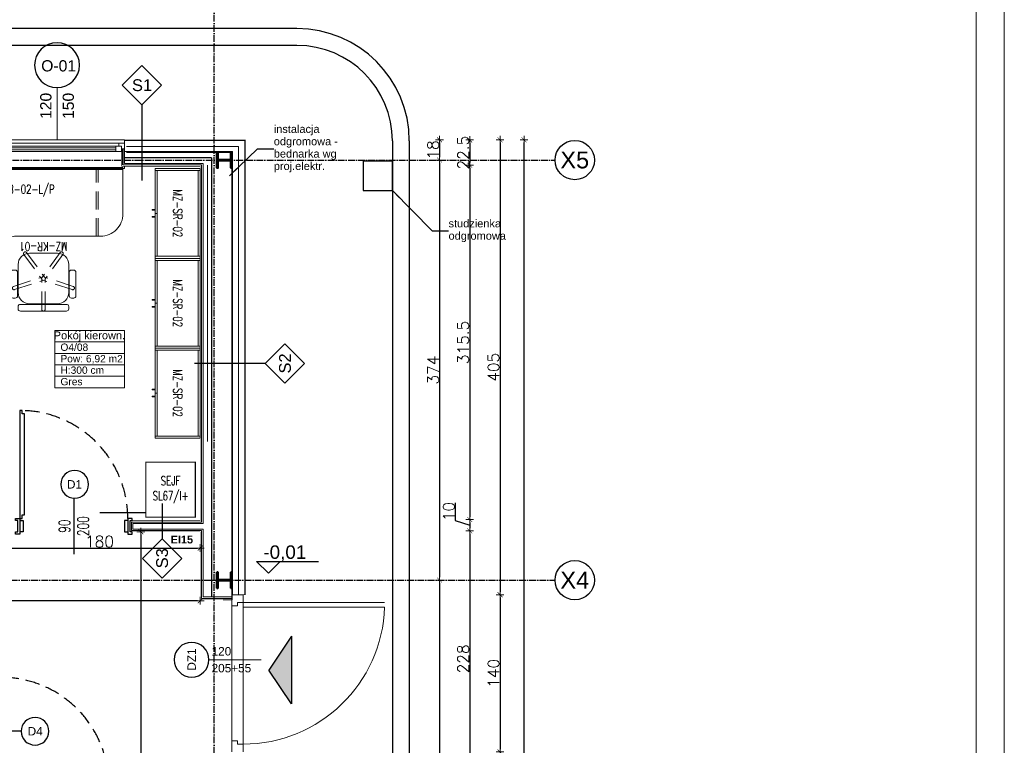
# Model space of a CAD drawing. Header units: metres. Extents: x 5541655 to 5610276, y 5589641 to 5627879.
# Tile 68 of 69: x 5605512 to 5607265, y 5625917 to 5627209. Entities that reach past the tile are written whole.
import ezdxf

# ---------------------------------------------------------------- set-up
doc = ezdxf.new("R2010")
doc.units = ezdxf.units.M
doc.header["$MEASUREMENT"] = 0
for name, pattern in [('ACAD_ISO10W100', [18, 12, -3, 0, -3]), ('DASHED', [19.05, 12.7, -6.35]), ('DGN Style 2', [53.396408, 32.037845, -21.358563]), ('HIDDEN2', [4.7625, 3.175, -1.5875])]:
    doc.linetypes.add(name, pattern=pattern)
doc.layers.get('0').update_dxf_attribs({"linetype": 'CONTINUOUS', "lineweight": 18})
doc.layers.get('Defpoints').update_dxf_attribs({"linetype": 'CONTINUOUS'})
for name, color, linetype in [('2D - Ogólne', 7, 'CONTINUOUS'), ('2D- Siatka Modularna', 7, 'ACAD_ISO10W100'), ('Budowlane - Chodnik', 7, 'CONTINUOUS'), ('Budowlane - Opisy', 7, 'CONTINUOUS'), ('Budowlane - Sciany Wew', 7, 'CONTINUOUS'), ('Konstrukcja - Fundamenty', 7, 'CONTINUOUS'), ('struktura', 7, 'CONTINUOUS'), ('Wymiarowanie - Poziomy', 172, 'CONTINUOUS'), ('wypelnienia wielobokow', 7, 'CONTINUOUS'), ('znaczniki drzwi', 7, 'CONTINUOUS'), ('znaczniki okien', 7, 'CONTINUOUS'), ('Ściany', 51, 'CONTINUOUS'), ('Ślusarka_okienna', 30, 'CONTINUOUS')]:
    doc.layers.add(name, color=color, linetype=linetype)
for name, color, linetype, lineweight in [('a___cienka___0.15', 10, 'CONTINUOUS', 15), ('a___ocieplenie', 214, 'BATTING', 5), ('Budowlane - Sciany Zew', 7, 'CONTINUOUS', 30), ('drzwi', 30, 'CONTINUOUS', 20), ('MDCP', 7, 'CONTINUOUS', 18), ('MEBLE PKN', 150, 'CONTINUOUS', 20), ('WYMIARY WEW', 251, 'CONTINUOUS', 13)]:
    doc.layers.add(name, color=color, linetype=linetype, lineweight=lineweight)
doc.layers.add('a___przekrojowa___0.5', color=7, linetype='CONTINUOUS', lineweight=50, true_color=0x000000)
doc.layers.add('a___wymiary', color=7, linetype='CONTINUOUS', lineweight=18, true_color=0x000000)
doc.styles.add('GENERATED_STYLE_2', font='arial.ttf')
doc.styles.add('JACEK_07', font='SIMPLEX.SHX', dxfattribs={"width": 0.7})
doc.styles.get("Standard").update_dxf_attribs({"font": 'simplex.shx'})
doc.linetypes.add('BATTING', pattern='A,0.0001,-0.1,[134,ltypeshp.shx,S=0.1,R=0,X=-0.1,Y=0],-0.2,[134,ltypeshp.shx,S=0.1,R=180,X=0.1,Y=0],-0.1', length=0.4001)
doc.linetypes.add('ZIGZAG', pattern='A,0.0001,-0.2,[131,ltypeshp.shx,S=0.2,R=0,X=-0.2,Y=0],-0.4,[131,ltypeshp.shx,S=0.2,R=180,X=0.2,Y=0],-0.2', length=0.8001)
doc.dimstyles.new('1_50', dxfattribs={"dimtxt": 20, "dimasz": 5, "dimexe": 1.25, "dimexo": 0.625, "dimgap": 1.5, "dimtad": 1, "dimdec": 3, "dimlfac": 0.5, "dimrnd": 0.1, "dimdsep": 46, "dimtxsty": 'Standard', "dimblk": 'znacznik', "dimcen": 1.5, "dimse1": 1, "dimse2": 1, "dimclrd": 256, "dimclrt": 256, "dimazin": 0, "dimtfac": 1, "dimtdec": 3, "dimtmove": 0, "dimatfit": 3, "dimldrblk": 'znacznik', "dimfxl": 1, "dimarcsym": 0})
doc.dimstyles.new('GENERATED_STYLE__61', dxfattribs={"dimtxt": 0.18, "dimasz": 18.24, "dimexe": 0.18, "dimexo": 0.0625, "dimgap": 0.09, "dimtad": 0, "dimtih": 1, "dimtoh": 1, "dimdec": 4, "dimzin": 0, "dimdsep": 46, "dimtxsty": 'Standard', "dimcen": 0.09, "dimadec": 0, "dimazin": 0, "dimtfac": 1, "dimtdec": 4, "dimtmove": 0, "dimatfit": 3, "dimldrblk": 'ARROWHEAD_5', "dimfxl": 1, "dimtolj": 1, "dimtzin": 0, "dimarcsym": 0})

# ---------------------------------------------------------------- blocks, each defined once
blk = doc.blocks.new('MZ-D-01')
at = {"lineweight": 0}
for p, q in [((90, 0), (-90, 0)), ((-90, 0), (-90, -1.8)), ((90, -1.8), (90, 0)), ((-90, -1.8), (90, -1.8))]:
    blk.add_line(p, q, dxfattribs=at)
at = {"color": 7, "style": 'JACEK_07', "width": 0.7, "flags": 2}
blk.add_attdef('MODEL', (-10.84, -11.75), '', height=7, dxfattribs=at)
blk = doc.blocks.new('Sejf_Kasjerski')
at = {"const_width": 1}
blk.add_lwpolyline([(0, -49), (0, 0), (-44, 0), (-44, -49)], close=True, dxfattribs=at)
blk.add_lwpolyline([(-44, -45, 1, 1, 0), (-85, -45, 0, 0, -0.414214), (-44, -4, 0, 0, -5.57121)], format="xyseb")
at = {"color": 7, "insert": (-22, -24.7), "char_height": 8, "width": 44, "attachment_point": 5, "style": 'JACEK_07'}
blk.add_mtext('SEJF\\PSL67/I+', dxfattribs=at)
blk = doc.blocks.new('*U278')
at = {"linetype": 'HIDDEN2', "lineweight": 0, "ltscale": 5}
for p, q in [((156.2, -61), (156.2, 0)), ((158, -61), (158, 0)), ((0, -94.2), (60, -94.2)), ((0, -96), (60, -96))]:
    blk.add_line(p, q, dxfattribs=at)
at = {"lineweight": 0, "flags": 128}
blk.add_lwpolyline([(60, -87), (60, -96, -0.414214), (50, -106), (10, -106, -0.414214), (0, -96), (0, 0), (180, 0), (180, -41, -0.414214), (160, -61), (86, -61, 0.414214)], format="xyb", close=True, dxfattribs=at)
at = {"linetype": 'HIDDEN2', "lineweight": 0, "ltscale": 5, "flags": 128}
blk.add_lwpolyline([(64.42, -91.5), (4.42, -91.5), (4.42, -51.5), (64.42, -51.5)], close=True, dxfattribs=at)
at = {"lineweight": 0}
blk.add_circle((13, -13), 3, dxfattribs=at)
at = {"color": 7, "insert": (90, -20.5), "char_height": 8, "width": 180, "attachment_point": 5, "style": 'JACEK_07'}
blk.add_mtext('MZ-B-02-L/P', dxfattribs=at)
blk = doc.blocks.new('*U279')
at = {"linetype": 'Continuous', "lineweight": 0}
for p, q in [((0, 0), (80, 0)), ((1.8, -1.8), (78.2, -1.8))]:
    blk.add_line(p, q, dxfattribs=at)
at = {"linetype": 'Continuous', "lineweight": 0, "flags": 128}
for points in [[(1.8, 0), (1.8, -40), (0, -40), (0, 0)], [(80, 0), (80, -40), (78.2, -40), (78.2, 0)], [(1.8, -38.2), (40, -38.2), (40, -40), (1.8, -40)], [(37.16, -40), (37.16, -42.79), (36.56, -42.79), (36.56, -40)], [(40, -38.2), (78.2, -38.2), (78.2, -40), (40, -40)], [(42.84, -40), (42.84, -42.79), (43.44, -42.79), (43.44, -40)]]:
    blk.add_lwpolyline(points, close=True, dxfattribs=at)
at = {"color": 7, "insert": (40, -20), "char_height": 8, "width": 80, "attachment_point": 5, "style": 'JACEK_07'}
blk.add_mtext('MZ-SR-02', dxfattribs=at)
blk = doc.blocks.new('*U281')
at = {"linetype": 'HIDDEN2', "lineweight": 0, "ltscale": 5}
for p, q in [((-1.5, -1.5), (-1.5, -29)), ((1.5, -1.5), (1.5, -29)), ((-26.62, -21.93), (-0.46, -30.43)), ((-25.69, -19.08), (0.46, -27.57)), ((25.69, -19.08), (-0.46, -27.57)), ((26.62, -21.93), (0.46, -30.43)), ((-17.38, -50.37), (-1.21, -28.12)), ((-14.95, -52.13), (1.21, -29.88)), ((14.95, -52.13), (-1.21, -29.88)), ((17.38, -50.37), (1.21, -28.12))]:
    blk.add_line(p, q, dxfattribs=at)
at = {"linetype": 'Continuous', "lineweight": 0}
for p, q in [((-22.5, -26.5), (-22.5, -21.5)), ((22.5, -26.5), (22.5, -21.5))]:
    blk.add_line(p, q, dxfattribs=at)
at = {"linetype": 'Continuous', "lineweight": 0, "flags": 128}
for points in [[(20.5, 0), (-20.5, 0, 0.414214), (-22.5, -2), (-22.5, -4, 0.414214), (-20.5, -6), (20.5, -6, 0.414214), (22.5, -4), (22.5, -2, 0.414214)], [(-12.5, -51.5, -0.414214), (-22.5, -41.5), (-22.5, -16.5, -0.414214), (-12.5, -6.5), (12.5, -6.5, -0.414214), (22.5, -16.5), (22.5, -41.5, -0.414214), (12.5, -51.5)], [(-29, -13.5), (-29, -34.5, 0.414214), (-27, -36.5), (-25, -36.5, 0.414214), (-23, -34.5), (-23, -13.5, 0.414214), (-25, -11.5), (-27, -11.5, 0.414214)], [(25, -36.5), (27, -36.5, 0.414214), (29, -34.5), (29, -13.5, 0.414214), (27, -11.5), (25, -11.5, 0.414214), (23, -13.5), (23, -34.5, 0.414214)]]:
    blk.add_lwpolyline(points, format="xyb", close=True, dxfattribs=at)
at = {"linetype": 'DGN Style 2', "lineweight": 0, "extrusion": (0, 0, -1)}
for centre, start, end in [((0, -1.5), 0, 180), ((26.15, -20.5), 288, 108), ((-26.15, -20.5), 72, 252), ((16.16, -51.25), 216, 36), ((-16.16, -51.25), 144, 324)]:
    blk.add_arc(centre, 1.5, start, end, dxfattribs=at)
at = {"color": 7, "insert": (0, -57.5), "char_height": 8, "width": 45, "attachment_point": 5, "style": 'JACEK_07'}
blk.add_mtext('MZ-KR-01', dxfattribs=at)
blk = doc.blocks.new('*U308')
blk.add_lwpolyline([(97.65, 8.97), (100.61, 9.49), (100.26, 11.46), (188.89, 27.09), (189.24, 25.12), (192.19, 25.64), (192.54, 23.67), (98, 7)], close=True)
at = {"color": 7}
blk.add_lwpolyline([(50, 25), (50, -25)], dxfattribs=at)
for points in [[(-2, -5), (0, -5), (0, 5), (-2, 5), (-2, 7), (2, 7), (2, 5), (2, -7), (-2, -7), (-2, -5)], [(2, 5), (5, 5), (5, -5), (2, -5)], [(98, 5), (95, 5), (95, -5), (98, -5)], [(102, -5), (100, -5), (100, 5), (102, 5), (102, 7), (98, 7), (98, 5), (98, -7), (102, -7), (102, -5)]]:
    blk.add_lwpolyline(points)
at = {"linetype": 'DASHED'}
blk.add_arc((98, 7), 96, 0, 180, dxfattribs=at)
at = {"color": 7, "insert": (50, 0), "char_height": 10, "width": 10, "attachment_point": 5, "rotation": 90, "style": 'JACEK_07'}
blk.add_mtext('\\pxqc;90\\P200', dxfattribs=at)
blk = doc.blocks.new('*U318')
blk.add_lwpolyline([(4, 7), (4, 10), (6, 10), (6, 100), (4, 100), (4, 103), (2, 103), (2, 7)], close=True)
at = {"color": 7}
blk.add_lwpolyline([(50, 25), (50, -25)], dxfattribs=at)
for points in [[(-2, -5), (0, -5), (0, 5), (-2, 5), (-2, 7), (2, 7), (2, 5), (2, -7), (-2, -7), (-2, -5)], [(2, 5), (5, 5), (5, -5), (2, -5)], [(98, 5), (95, 5), (95, -5), (98, -5)], [(102, -5), (100, -5), (100, 5), (102, 5), (102, 7), (98, 7), (98, 5), (98, -7), (102, -7), (102, -5)]]:
    blk.add_lwpolyline(points)
at = {"linetype": 'DASHED'}
blk.add_arc((2, 7), 96, 0, 90, dxfattribs=at)
at = {"color": 7, "insert": (50, 0), "char_height": 10, "width": 10, "attachment_point": 5, "rotation": 90, "style": 'JACEK_07'}
blk.add_mtext('\\pxqc;90\\P200', dxfattribs=at)
blk = doc.blocks.new('Symbol wejścia 13_6_2', base_point=(61164.21, 2780.8))
at = {"layer": 'wypelnienia wielobokow', "linetype": 'Continuous'}
blk.add_hatch(color=256, dxfattribs=at).paths.add_polyline_path([(61164.21, 2780.8), (61164.21, 2720.8), (61144.21, 2750.8)], flags=0)
at = {"layer": '2D - Ogólne'}
for p, q in [((61164.21, 2780.8), (61144.21, 2750.8)), ((61164.21, 2780.8), (61164.21, 2720.8)), ((61164.21, 2720.8), (61144.21, 2750.8))]:
    blk.add_line(p, q, dxfattribs=at)
blk = doc.blocks.new('ARROWHEAD_5')
at = {"linetype": 'Continuous'}
blk.add_line((0, 0), (-1, 0), dxfattribs=at)
blk.add_solid([(-1, 0.2679), (0, 0), (-1, -0.2679), (-1, 0.2679)], dxfattribs=at)
blk = doc.blocks.new('znacznik')
at = {"layer": 'a___wymiary'}
for p, q in [((1.39, 0), (-1.39, 0)), ((0, 1.39), (0, -1.39))]:
    blk.add_line(p, q, dxfattribs=at)
at = {"layer": 'a___wymiary', "const_width": 0.2}
blk.add_lwpolyline([(0.88, 0.88), (-0.88, -0.88)], dxfattribs=at)
blk = doc.blocks.new('*D912')
at = {"layer": 'Defpoints', "color": 0, "linetype": 'ZIGZAG', "ltscale": 5}
for p in [(5605858.2, 5627396.9), (5605913.4, 5627334.2), (5605913.4, 5626995)]:
    blk.add_point(p, dxfattribs=at)
at = {"layer": 'MDCP', "lineweight": -2}
for p, q in [((5605863.2, 5627334.2), (5605908.4, 5627334.2)), ((5605895.8, 5627300.7), (5605885.8, 5627334.2)), ((5605958.8, 5627300.7), (5605895.8, 5627300.7))]:
    blk.add_line(p, q, dxfattribs=at)
at = {"layer": 'MDCP', "linetype": 'ZIGZAG', "lineweight": -2, "ltscale": 5, "xscale": 5, "yscale": 5, "zscale": 5, "rotation": 180}
blk.add_blockref('znacznik', (5605858.2, 5627334.2), dxfattribs=at)
at = {"layer": 'MDCP', "linetype": 'ZIGZAG', "lineweight": -2, "ltscale": 5, "xscale": 5, "yscale": 5, "zscale": 5}
blk.add_blockref('znacznik', (5605913.4, 5627334.2), dxfattribs=at)
at = {"layer": 'MDCP', "linetype": 'ZIGZAG', "ltscale": 5, "insert": (5605927.3, 5627312.2), "char_height": 20, "attachment_point": 5}
blk.add_mtext('27.6', dxfattribs=at)
blk = doc.blocks.new('*D921')
at = {"layer": 'Defpoints', "color": 0}
for p in [(5605833.1, 5627380.6), (5605335.6, 5626948), (5605833.1, 5626948)]:
    blk.add_point(p, dxfattribs=at)
at = {"layer": 'MDCP', "lineweight": -2}
blk.add_line((5605340.6, 5627380.6), (5605828.1, 5627380.6), dxfattribs=at)
at = {"layer": 'MDCP', "lineweight": -2, "xscale": 5, "yscale": 5, "zscale": 5, "rotation": 180}
blk.add_blockref('znacznik', (5605335.6, 5627380.6), dxfattribs=at)
at = {"layer": 'MDCP', "lineweight": -2, "xscale": 5, "yscale": 5, "zscale": 5}
blk.add_blockref('znacznik', (5605833.1, 5627380.6), dxfattribs=at)
at = {"layer": 'MDCP', "insert": (5605584.3, 5627392.1), "char_height": 20, "attachment_point": 5}
blk.add_mtext('249', dxfattribs=at)
blk = doc.blocks.new('*D922')
at = {"layer": 'Defpoints', "color": 0}
for p in [(5605913.4, 5627380.6), (5605913.4, 5626995), (5605833.1, 5626948)]:
    blk.add_point(p, dxfattribs=at)
at = {"layer": 'MDCP', "lineweight": -2}
blk.add_line((5605838.1, 5627380.6), (5605908.4, 5627380.6), dxfattribs=at)
at = {"layer": 'MDCP', "lineweight": -2, "xscale": 5, "yscale": 5, "zscale": 5, "rotation": 180}
blk.add_blockref('znacznik', (5605833.1, 5627380.6), dxfattribs=at)
at = {"layer": 'MDCP', "lineweight": -2, "xscale": 5, "yscale": 5, "zscale": 5}
blk.add_blockref('znacznik', (5605913.4, 5627380.6), dxfattribs=at)
at = {"layer": 'MDCP', "insert": (5605873.2, 5627392.1), "char_height": 20, "attachment_point": 5}
blk.add_mtext('40.2', dxfattribs=at)
blk = doc.blocks.new('*D923')
at = {"layer": 'Defpoints', "color": 0}
for p in [(5603882.7, 5627428.1), (5603882.7, 5626997), (5605913.4, 5626995)]:
    blk.add_point(p, dxfattribs=at)
at = {"layer": 'MDCP', "lineweight": -2}
blk.add_line((5605908.4, 5627428.1), (5603887.7, 5627428.1), dxfattribs=at)
at = {"layer": 'MDCP', "lineweight": -2, "xscale": 5, "yscale": 5, "zscale": 5, "rotation": 180}
blk.add_blockref('znacznik', (5603882.7, 5627428.1), dxfattribs=at)
at = {"layer": 'MDCP', "lineweight": -2, "xscale": 5, "yscale": 5, "zscale": 5}
blk.add_blockref('znacznik', (5605913.4, 5627428.1), dxfattribs=at)
at = {"layer": 'MDCP', "insert": (5604898.1, 5627439.6), "char_height": 20, "attachment_point": 5}
blk.add_mtext('1015.4', dxfattribs=at)
blk = doc.blocks.new('*D924')
at = {"layer": 'Defpoints', "color": 0}
for p in [(5605913.4, 5626995), (5605922.8, 5626959), (5606259.3, 5626959)]:
    blk.add_point(p, dxfattribs=at)
at = {"layer": 'MDCP', "lineweight": -2}
blk.add_line((5606259.3, 5626990), (5606259.3, 5626964), dxfattribs=at)
at = {"layer": 'MDCP', "lineweight": -2, "xscale": 5, "yscale": 5, "zscale": 5}
for p, rotation in [((5606259.3, 5626995), 90), ((5606259.3, 5626959), 270)]:
    blk.add_blockref('znacznik', p, dxfattribs=dict(at, rotation=rotation))
at = {"layer": 'MDCP', "insert": (5606247.8, 5626977), "char_height": 20, "attachment_point": 5, "rotation": 90}
blk.add_mtext('18', dxfattribs=at)
blk = doc.blocks.new('*D925')
at = {"layer": 'Defpoints', "color": 0}
for p in [(5605922.8, 5626959), (5606259.3, 5626211), (5606387.2, 5626211)]:
    blk.add_point(p, dxfattribs=at)
at = {"layer": 'MDCP', "lineweight": -2}
blk.add_line((5606259.3, 5626954), (5606259.3, 5626216), dxfattribs=at)
at = {"layer": 'MDCP', "lineweight": -2, "xscale": 5, "yscale": 5, "zscale": 5}
for p, rotation in [((5606259.3, 5626959), 90), ((5606259.3, 5626211), 270)]:
    blk.add_blockref('znacznik', p, dxfattribs=dict(at, rotation=rotation))
at = {"layer": 'MDCP', "insert": (5606247.8, 5626585), "char_height": 20, "attachment_point": 5, "rotation": 90}
blk.add_mtext('374', dxfattribs=at)
blk = doc.blocks.new('*D926')
at = {"layer": 'Defpoints', "color": 0}
for p in [(5606387.2, 5626211), (5606259.3, 5625491), (5606358.3, 5625491)]:
    blk.add_point(p, dxfattribs=at)
at = {"layer": 'MDCP', "lineweight": -2}
blk.add_line((5606259.3, 5626206), (5606259.3, 5625496), dxfattribs=at)
at = {"layer": 'MDCP', "lineweight": -2, "xscale": 5, "yscale": 5, "zscale": 5}
for p, rotation in [((5606259.3, 5626211), 90), ((5606259.3, 5625491), 270)]:
    blk.add_blockref('znacznik', p, dxfattribs=dict(at, rotation=rotation))
at = {"layer": 'MDCP', "insert": (5606247.8, 5625851), "char_height": 20, "attachment_point": 5, "rotation": 90}
blk.add_mtext('360', dxfattribs=at)
blk = doc.blocks.new('*D930')
at = {"layer": 'Defpoints', "color": 0}
for p in [(5605928.4, 5626994.7), (5605852, 5626949.7), (5606313, 5626949.7)]:
    blk.add_point(p, dxfattribs=at)
at = {"layer": 'MDCP', "lineweight": -2}
blk.add_line((5606313, 5626989.7), (5606313, 5626954.7), dxfattribs=at)
at = {"layer": 'MDCP', "lineweight": -2, "xscale": 5, "yscale": 5, "zscale": 5}
for p, rotation in [((5606313, 5626994.7), 90), ((5606313, 5626949.7), 270)]:
    blk.add_blockref('znacznik', p, dxfattribs=dict(at, rotation=rotation))
at = {"layer": 'MDCP', "insert": (5606301.5, 5626972.2), "char_height": 20, "attachment_point": 5, "rotation": 90}
blk.add_mtext('22.5', dxfattribs=at)
blk = doc.blocks.new('*D931')
at = {"layer": 'Defpoints', "color": 0}
for p in [(5605840.2, 5626949.7), (5605840.2, 5626318.7), (5606313, 5626318.7)]:
    blk.add_point(p, dxfattribs=at)
at = {"layer": 'MDCP', "lineweight": -2}
blk.add_line((5606313, 5626944.7), (5606313, 5626323.7), dxfattribs=at)
at = {"layer": 'MDCP', "lineweight": -2, "xscale": 5, "yscale": 5, "zscale": 5}
for p, rotation in [((5606313, 5626949.7), 90), ((5606313, 5626318.7), 270)]:
    blk.add_blockref('znacznik', p, dxfattribs=dict(at, rotation=rotation))
at = {"layer": 'MDCP', "insert": (5606301.5, 5626634.2), "char_height": 20, "attachment_point": 5, "rotation": 90}
blk.add_mtext('315.5', dxfattribs=at)
blk = doc.blocks.new('*D932')
at = {"layer": 'Defpoints', "color": 0}
for p in [(5605840.2, 5626318.7), (5605840.2, 5626298.7), (5606313, 5626298.7)]:
    blk.add_point(p, dxfattribs=at)
at = {"layer": 'MDCP', "lineweight": -2}
for p, q in [((5606287.2, 5626348.9), (5606287.2, 5626317.3)), ((5606287.2, 5626317.3), (5606313, 5626308.7)), ((5606313, 5626313.7), (5606313, 5626303.7))]:
    blk.add_line(p, q, dxfattribs=at)
at = {"layer": 'MDCP', "lineweight": -2, "xscale": 5, "yscale": 5, "zscale": 5}
for p, rotation in [((5606313, 5626318.7), 90), ((5606313, 5626298.7), 270)]:
    blk.add_blockref('znacznik', p, dxfattribs=dict(at, rotation=rotation))
at = {"layer": 'MDCP', "insert": (5606275.7, 5626333.1), "char_height": 20, "attachment_point": 5, "rotation": 90}
blk.add_mtext('10', dxfattribs=at)
blk = doc.blocks.new('*D933')
at = {"layer": 'Defpoints', "color": 0}
for p in [(5605840.2, 5626298.7), (5605840.2, 5625842.7), (5606313, 5625842.7)]:
    blk.add_point(p, dxfattribs=at)
at = {"layer": 'MDCP', "lineweight": -2}
blk.add_line((5606313, 5626293.7), (5606313, 5625847.7), dxfattribs=at)
at = {"layer": 'MDCP', "lineweight": -2, "xscale": 5, "yscale": 5, "zscale": 5}
for p, rotation in [((5606313, 5626298.7), 90), ((5606313, 5625842.7), 270)]:
    blk.add_blockref('znacznik', p, dxfattribs=dict(at, rotation=rotation))
at = {"layer": 'MDCP', "insert": (5606301.5, 5626070.7), "char_height": 20, "attachment_point": 5, "rotation": 90}
blk.add_mtext('228', dxfattribs=at)
blk = doc.blocks.new('*D939')
at = {"layer": 'Defpoints', "color": 0}
for p in [(5605913.4, 5626995), (5605909.4, 5626185), (5606367, 5626185)]:
    blk.add_point(p, dxfattribs=at)
at = {"layer": 'MDCP', "lineweight": -2}
blk.add_line((5606367, 5626990), (5606367, 5626190), dxfattribs=at)
at = {"layer": 'MDCP', "lineweight": -2, "xscale": 5, "yscale": 5, "zscale": 5}
for p, rotation in [((5606367, 5626995), 90), ((5606367, 5626185), 270)]:
    blk.add_blockref('znacznik', p, dxfattribs=dict(at, rotation=rotation))
at = {"layer": 'MDCP', "insert": (5606355.5, 5626590), "char_height": 20, "attachment_point": 5, "rotation": 90}
blk.add_mtext('405', dxfattribs=at)
blk = doc.blocks.new('*D940')
at = {"layer": 'Defpoints', "color": 0}
for p in [(5605909.4, 5626185), (5605913.4, 5625905), (5606367, 5625905)]:
    blk.add_point(p, dxfattribs=at)
at = {"layer": 'MDCP', "lineweight": -2}
blk.add_line((5606367, 5626180), (5606367, 5625910), dxfattribs=at)
at = {"layer": 'MDCP', "lineweight": -2, "xscale": 5, "yscale": 5, "zscale": 5}
for p, rotation in [((5606367, 5626185), 90), ((5606367, 5625905), 270)]:
    blk.add_blockref('znacznik', p, dxfattribs=dict(at, rotation=rotation))
at = {"layer": 'MDCP', "insert": (5606355.5, 5626045), "char_height": 20, "attachment_point": 5, "rotation": 90}
blk.add_mtext('140', dxfattribs=at)
blk = doc.blocks.new('*D942')
at = {"layer": 'Defpoints', "color": 0}
for p in [(5605913.4, 5626995), (5606409.8, 5626995), (5605913.4, 5623985)]:
    blk.add_point(p, dxfattribs=at)
at = {"layer": 'MDCP', "lineweight": -2}
blk.add_line((5606409.8, 5623990), (5606409.8, 5626990), dxfattribs=at)
at = {"layer": 'MDCP', "lineweight": -2, "xscale": 5, "yscale": 5, "zscale": 5}
for p, rotation in [((5606409.8, 5626995), 90), ((5606409.8, 5623985), 270)]:
    blk.add_blockref('znacznik', p, dxfattribs=dict(at, rotation=rotation))
at = {"layer": 'MDCP', "insert": (5606398.3, 5625490), "char_height": 20, "attachment_point": 5, "rotation": 90}
blk.add_mtext('1505', dxfattribs=at)
blk = doc.blocks.new('*D972')
at = {"layer": 'Defpoints', "color": 0}
for p in [(5605833.1, 5626268.1), (5605474.4, 5626058.9), (5605833.1, 5625937.9)]:
    blk.add_point(p, dxfattribs=at)
at = {"layer": 'WYMIARY WEW', "lineweight": -2}
blk.add_line((5605479.4, 5626268.1), (5605828.1, 5626268.1), dxfattribs=at)
at = {"layer": 'WYMIARY WEW', "lineweight": -2, "xscale": 5, "yscale": 5, "zscale": 5, "rotation": 180}
blk.add_blockref('znacznik', (5605474.4, 5626268.1), dxfattribs=at)
at = {"layer": 'WYMIARY WEW', "lineweight": -2, "xscale": 5, "yscale": 5, "zscale": 5}
blk.add_blockref('znacznik', (5605833.1, 5626268.1), dxfattribs=at)
at = {"layer": 'WYMIARY WEW', "insert": (5605653.7, 5626279.6), "char_height": 20, "attachment_point": 5}
blk.add_mtext('180', dxfattribs=at)
blk = doc.blocks.new('*D1001')
at = {"layer": 'Defpoints', "color": 0}
for p in [(5605721.3, 5626297), (5605721.3, 5625317), (5605727.3, 5625317)]:
    blk.add_point(p, dxfattribs=at)
at = {"layer": 'WYMIARY WEW', "lineweight": -2}
blk.add_line((5605727.3, 5626292), (5605727.3, 5625322), dxfattribs=at)
at = {"layer": 'WYMIARY WEW', "lineweight": -2, "xscale": 5, "yscale": 5, "zscale": 5}
for p, rotation in [((5605727.3, 5626297), 90), ((5605727.3, 5625317), 270)]:
    blk.add_blockref('znacznik', p, dxfattribs=dict(at, rotation=rotation))
at = {"layer": 'WYMIARY WEW', "insert": (5605715.8, 5625807), "char_height": 20, "attachment_point": 5, "rotation": 90}
blk.add_mtext('490', dxfattribs=at)
blk = doc.blocks.new('*D1002')
at = {"layer": 'Defpoints', "color": 0}
for p in [(5605833.1, 5626176), (5604821.1, 5626174.3), (5604821.1, 5626161)]:
    blk.add_point(p, dxfattribs=at)
at = {"layer": 'WYMIARY WEW', "lineweight": -2}
blk.add_line((5605828.1, 5626174.3), (5604826.1, 5626174.3), dxfattribs=at)
at = {"layer": 'WYMIARY WEW', "lineweight": -2, "xscale": 5, "yscale": 5, "zscale": 5, "rotation": 180}
blk.add_blockref('znacznik', (5604821.1, 5626174.3), dxfattribs=at)
at = {"layer": 'WYMIARY WEW', "lineweight": -2, "xscale": 5, "yscale": 5, "zscale": 5}
blk.add_blockref('znacznik', (5605833.1, 5626174.3), dxfattribs=at)
at = {"layer": 'WYMIARY WEW', "insert": (5605327.1, 5626185.8), "char_height": 20, "attachment_point": 5}
blk.add_mtext('506', dxfattribs=at)
blk = doc.blocks.new('*D1018')
at = {"layer": 'Defpoints', "color": 0}
for p in [(5605698.1, 5627293.8), (5605458.1, 5626997), (5605698.1, 5626995)]:
    blk.add_point(p, dxfattribs=at)
at = {"layer": 'WYMIARY WEW', "lineweight": -2}
blk.add_line((5605463.1, 5627293.8), (5605693.1, 5627293.8), dxfattribs=at)
at = {"layer": 'WYMIARY WEW', "lineweight": -2, "xscale": 5, "yscale": 5, "zscale": 5, "rotation": 180}
blk.add_blockref('znacznik', (5605458.1, 5627293.8), dxfattribs=at)
at = {"layer": 'WYMIARY WEW', "lineweight": -2, "xscale": 5, "yscale": 5, "zscale": 5}
blk.add_blockref('znacznik', (5605698.1, 5627293.8), dxfattribs=at)
at = {"layer": 'WYMIARY WEW', "insert": (5605578.1, 5627305.3), "char_height": 20, "attachment_point": 5}
blk.add_mtext('120', dxfattribs=at)
blk = doc.blocks.new('*D1019')
at = {"layer": 'Defpoints', "color": 0}
for p in [(5605913.4, 5627293.8), (5605698.1, 5626995), (5605913.4, 5626995)]:
    blk.add_point(p, dxfattribs=at)
at = {"layer": 'WYMIARY WEW', "lineweight": -2}
blk.add_line((5605703.1, 5627293.8), (5605908.4, 5627293.8), dxfattribs=at)
at = {"layer": 'WYMIARY WEW', "lineweight": -2, "xscale": 5, "yscale": 5, "zscale": 5, "rotation": 180}
blk.add_blockref('znacznik', (5605698.1, 5627293.8), dxfattribs=at)
at = {"layer": 'WYMIARY WEW', "lineweight": -2, "xscale": 5, "yscale": 5, "zscale": 5}
blk.add_blockref('znacznik', (5605913.4, 5627293.8), dxfattribs=at)
at = {"layer": 'WYMIARY WEW', "insert": (5605805.7, 5627305.3), "char_height": 20, "attachment_point": 5}
blk.add_mtext('107.7', dxfattribs=at)

msp = doc.modelspace()

# ---------------------------------------------------------------- linework, layer by layer
at = {"linetype": 'ZIGZAG', "ltscale": 15}
msp.add_line((5605845.813, 5626950.0731), (5605845.813, 5626458.1069), dxfattribs=at)
at = {"const_width": 1}
msp.add_lwpolyline([(5605698.0597, 5626994.9756), (5605698.0597, 5626978.9756), (5605693.0597, 5626978.9756), (5605693.0597, 5626947.9756)], dxfattribs=at)
at = {"linetype": 'Continuous'}
msp.add_lwpolyline([(5605574.1435, 5626655.6507), (5605574.1435, 5626553.5078), (5605698.0407, 5626553.5078), (5605698.0407, 5626655.6507), (5605574.1435, 5626655.6507), (5605574.1435, 5626573.9364), (5605698.0407, 5626573.9364), (5605698.0407, 5626635.2221), (5605574.1435, 5626635.2221), (5605574.1435, 5626594.3649), (5605698.0407, 5626594.3649), (5605698.0407, 5626614.7935), (5605574.1435, 5626614.7935)], dxfattribs=at)
at = {"layer": '2D- Siatka Modularna', "lineweight": 25}
for p, q in [((5605858.1607, 5622698.6028), (5605858.1607, 5627541.8705)), ((5603345.0596, 5626958.9756), (5606162.0597, 5626958.9756)), ((5603345.0596, 5626958.9756), (5606465.0678, 5626958.9756)), ((5603342.0597, 5626210.9756), (5606465.0678, 5626210.9756)), ((5603342.0597, 5626210.9756), (5606465.0678, 5626210.9756))]:
    msp.add_line(p, q, dxfattribs=at)
at = {"layer": '2D- Siatka Modularna', "linetype": 'ByBlock', "lineweight": 25}
for centre in [(5606500.0678, 5626958.9756), (5606500.0678, 5626210.9756)]:
    msp.add_ellipse(centre, major_axis=(24.7487, 24.7487), ratio=1, start_param=5.497787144, end_param=11.780972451, dxfattribs=at)
at = {"layer": 'a___cienka___0.15'}
for points in [[(5605912.4297, 5626184.9756), (5605912.4297, 5626993.9756), (5605698.0597, 5626993.9754)], [(5605890.4297, 5626184.9756), (5605890.4297, 5626973.9756), (5605697.0597, 5626973.9756)]]:
    msp.add_lwpolyline(points, dxfattribs=at)
at = {"layer": 'a___ocieplenie', "color": 0, "linetype": 'BATTING', "ltscale": 24}
msp.add_lwpolyline([(5605901.4297, 5626184.9756), (5605901.4297, 5626982.9756), (5605702.0597, 5626982.9756)], dxfattribs=at)
at = {"layer": 'a___przekrojowa___0.5'}
for points in [[(5605862.8297, 5626972.9756), (5605864.5297, 5626972.9756), (5605864.5297, 5626959.5256), (5605887.7297, 5626959.5256), (5605887.7297, 5626972.9756), (5605889.4297, 5626972.9756), (5605889.4297, 5626944.9756), (5605887.7297, 5626944.9756), (5605887.7297, 5626958.4256), (5605864.5297, 5626958.4256), (5605864.5297, 5626944.9756), (5605862.8297, 5626944.9756), (5605862.8297, 5626972.9756)], [(5605862.8297, 5626224.9756), (5605864.5297, 5626224.9756), (5605864.5297, 5626211.5256), (5605887.7297, 5626211.5256), (5605887.7297, 5626224.9756), (5605889.4297, 5626224.9756), (5605889.4297, 5626196.9756), (5605887.7297, 5626196.9756), (5605887.7297, 5626210.4256), (5605864.5297, 5626210.4256), (5605864.5297, 5626196.9756), (5605862.8297, 5626196.9756), (5605862.8297, 5626224.9756)]]:
    msp.add_lwpolyline(points, dxfattribs=at)
at = {"layer": 'Budowlane - Chodnik'}
for p, q in [((5606005.4297, 5627192.9756), (5603990.6897, 5627192.9756)), ((5606005.4297, 5627162.9756), (5603990.6897, 5627162.9756)), ((5606175.4297, 5626992.9756), (5606175.4297, 5623396.9756)), ((5606205.4297, 5626992.9756), (5606205.4297, 5623396.9756))]:
    msp.add_line(p, q, dxfattribs=at)
for radius in [200, 170]:
    msp.add_arc((5606005.4297, 5626992.9756), radius, 0, 90, dxfattribs=at)
at = {"layer": 'Budowlane - Opisy'}
for p, q in [((5605729.1543, 5627127.3597), (5605694.1543, 5627092.3597)), ((5605764.1543, 5627092.3597), (5605729.1543, 5627127.3597)), ((5605694.1543, 5627092.3597), (5605729.1543, 5627057.3597)), ((5605729.1543, 5627057.3597), (5605764.1543, 5627092.3597)), ((5605729.1543, 5627057.3597), (5605729.1543, 5626922.3708)), ((5605983.9534, 5626631.4823), (5605948.9534, 5626596.4823)), ((5606018.9534, 5626596.4823), (5605983.9534, 5626631.4823)), ((5605948.9534, 5626596.4823), (5605822.6306, 5626596.4823)), ((5605948.9534, 5626596.4823), (5605983.9534, 5626561.4823)), ((5605983.9534, 5626561.4823), (5606018.9534, 5626596.4823)), ((5605765.4158, 5626347.1513), (5605765.4158, 5626284.256)), ((5605765.0642, 5626284.6075), (5605730.0642, 5626249.6075)), ((5605800.0642, 5626249.6075), (5605765.0642, 5626284.6075)), ((5605730.0642, 5626249.6075), (5605765.0642, 5626214.6075)), ((5605765.0642, 5626214.6075), (5605800.0642, 5626249.6075))]:
    msp.add_line(p, q, dxfattribs=at)
at = {"layer": 'Budowlane - Sciany Wew', "color": 251, "linetype": 'Continuous', "lineweight": 20}
for points in [[(5605695.5597, 5626950.4756), (5605835.5597, 5626950.4756), (5605835.5597, 5626314.4756), (5605710.5597, 5626314.4756), (5605710.5597, 5626299.4756), (5605835.5597, 5626299.4756), (5605835.5597, 5626178.4756), (5605889.4297, 5626178.4756)], [(5605698.0597, 5626952.9756), (5605838.0597, 5626952.9756), (5605838.0597, 5626311.9756), (5605713.0597, 5626311.9756), (5605713.0597, 5626301.9756), (5605838.0597, 5626301.9756), (5605838.0597, 5626180.9756), (5605889.4297, 5626180.9756)]]:
    msp.add_lwpolyline(points, dxfattribs=at)
at = {"layer": 'Budowlane - Sciany Zew'}
msp.add_lwpolyline([(5605702.0597, 5626972.9756), (5605889.4297, 5626972.9756), (5605889.4297, 5626175.9756)], dxfattribs=at)
at = {"layer": 'drzwi'}
for p, q in [((5605889.4297, 5626184.9756), (5605889.4297, 5626164.9756)), ((5605909.4297, 5626170.9756), (5605909.4297, 5626184.9756)), ((5605889.4297, 5626164.9756), (5605889.4397, 5625924.9756)), ((5605889.4297, 5626164.9756), (5605899.4297, 5626164.9756)), ((5605899.4297, 5626164.9756), (5605899.4297, 5626170.9756)), ((5605899.4297, 5626170.9756), (5605909.4297, 5626170.9756)), ((5605909.4297, 5626170.9756), (5606161.4297, 5626170.9756)), ((5606161.4297, 5626162.9756), (5605909.4297, 5626162.9756)), ((5605909.4397, 5625918.9756), (5605909.4397, 5626170.9756)), ((5605889.4397, 5625924.9756), (5605899.4397, 5625924.9756)), ((5605889.4397, 5625904.9756), (5605889.4397, 5625924.9756)), ((5605899.4397, 5625924.9756), (5605899.4397, 5625918.9756)), ((5605899.4397, 5625918.9756), (5605909.4397, 5625918.9756)), ((5605909.4397, 5625918.9756), (5605909.4397, 5625904.9756))]:
    msp.add_line(p, q, dxfattribs=at)
for points in [[(5605458.0597, 5626994.9756), (5605698.0597, 5626994.9756), (5605698.0597, 5626988.9756)], [(5605458.0597, 5626988.9756), (5605698.0597, 5626988.9756), (5605698.0597, 5626978.9756), (5605693.0597, 5626978.9756), (5605693.0597, 5626983.9756), (5605688.0597, 5626983.9756), (5605688.0597, 5626988.9756), (5605688.0597, 5626983.9756), (5605468.0597, 5626983.9756)], [(5605473.0597, 5626973.9756), (5605683.0597, 5626973.9756), (5605693.0597, 5626973.9756), (5605693.0597, 5626983.9756), (5605683.0597, 5626983.9756), (5605683.0597, 5626973.9756), (5605683.0597, 5626976.9756), (5605473.0597, 5626976.9756)], [(5605698.0597, 5626988.9756), (5605698.0597, 5626978.9756)], [(5605473.0597, 5626980.9756), (5605683.0597, 5626980.9756)], [(5605698.0597, 5626947.9756), (5605698.0597, 5626943.9756), (5605458.0597, 5626943.9756), (5605458.0597, 5626950.4756)]]:
    msp.add_lwpolyline(points, dxfattribs=at)
msp.add_arc((5605909.3391, 5626171.2002), 252.2246, 270.022831, 358.1313508, dxfattribs=at)
at = {"layer": 'Konstrukcja - Fundamenty', "flags": 128}
msp.add_lwpolyline([(5606123.4297, 5626904.9756), (5606175.4297, 5626904.9756), (5606175.4297, 5626956.9756), (5606123.4297, 5626956.9756)], close=True, dxfattribs=at)
at = {"layer": 'MDCP', "linetype": 'ByBlock'}
for p, q in [((5605578.0597, 5626994.9756), (5605578.0597, 5627087.9009)), ((5605848.6591, 5626069.3206), (5605941.5844, 5626069.3206))]:
    msp.add_line(p, q, dxfattribs=at)
at = {"layer": 'struktura'}
for p, q in [((5605695.5597, 5626950.4756), (5605695.5597, 5626978.9756)), ((5605698.0597, 5626952.9756), (5605698.0597, 5626978.9756)), ((5605853.0597, 5626962.9756), (5605698.0597, 5626962.9756)), ((5605853.0597, 5626962.9756), (5605853.0597, 5626180.9756))]:
    msp.add_line(p, q, dxfattribs=at)
at = {"layer": 'Wymiarowanie - Poziomy'}
msp.add_line((5605933.5408, 5626244.0825), (5606043.8055, 5626244.0825), dxfattribs=at)
msp.add_lwpolyline([(5605933.5408, 5626244.0825), (5605954.4258, 5626223.1975), (5605975.3108, 5626244.0825)], dxfattribs=at)
at = {"layer": 'WYMIARY WEW'}
for points in [[(5603065.0196, 5627878.8305), (5607265.0196, 5627878.8305), (5607265.0196, 5621938.8305), (5603065.0196, 5621938.8305)], [(5603115.0196, 5627828.8305), (5607215.0196, 5627828.8305), (5607215.0196, 5621988.8305), (5603115.0196, 5621988.8305)]]:
    msp.add_lwpolyline(points, close=True, dxfattribs=at)
msp.add_lwpolyline([(5605909.4297, 5626184.9756), (5605889.4397, 5626184.9756), (5605889.4297, 5626175.9756), (5605874.2124, 5626175.9756)], dxfattribs=at)
at = {"layer": 'znaczniki drzwi'}
for centre, radius, start, end in [((5605609.4334, 5626381.5666), 24.5792, 0, 180), ((5605609.4334, 5626381.5666), 24.5792, 180, 0), ((5605817.7969, 5626069.3206), 30.8622, 90, 270), ((5605817.7969, 5626069.3206), 30.8622, 270, 90), ((5605538.9471, 5625941.8797), 24.5792, 0, 180), ((5605538.9471, 5625941.8797), 24.5792, 180, 0)]:
    msp.add_arc(centre, radius, start, end, dxfattribs=at)
at = {"layer": 'znaczniki okien'}
for start, end in [(0, 180), (180, 0)]:
    msp.add_arc((5605578.0597, 5627127.9009), 40, start, end, dxfattribs=at)
at = {"layer": 'Ściany', "color": 0, "const_width": 1}
msp.add_lwpolyline([(5605693.0597, 5626947.9756), (5605833.0597, 5626947.9756), (5605833.0597, 5626316.9756), (5605708.0597, 5626316.9756), (5605708.0597, 5626296.9756), (5605833.0597, 5626296.9756), (5605833.0597, 5626175.9756), (5605889.4397, 5626175.9756), (5605889.4397, 5626184.9756), (5605913.4297, 5626184.9756), (5605913.4297, 5626994.9756), (5605698.0597, 5626994.9756)], dxfattribs=at)

# ---------------------------------------------------------------- block references
at = {"layer": '2D - Ogólne', "xscale": 2, "yscale": 2, "zscale": 2}
msp.add_blockref('Symbol wejścia 13_6_2', (5605995.3653, 5626110.9756), dxfattribs=at)
at = {"layer": 'MEBLE PKN', "xscale": 2, "yscale": 2, "zscale": 2}
for name, p in [('MZ-D-01', (5605515.5597, 5626945.4756)), ('*U278', (5605335.5597, 5626945.4756)), ('Sejf_Kasjerski', (5605824.3168, 5626421.2179))]:
    msp.add_blockref(name, p, dxfattribs=at)
for name, p, rotation in [('*U279', (5605833.0597, 5626943.9756), 270), ('*U281', (5605553.8337, 5626690.0711), 180), ('*U279', (5605833.0597, 5626783.9756), 270), ('*U279', (5605833.0597, 5626623.9756), 270)]:
    msp.add_blockref(name, p, dxfattribs=dict(at, rotation=rotation))
at = {"layer": 'Ślusarka_okienna', "xscale": 2, "yscale": 2, "zscale": 2}
msp.add_blockref('*U318', (5605508.0597, 5626306.9756), dxfattribs=at)
at = {"layer": 'Ślusarka_okienna', "xscale": 2, "yscale": 2, "zscale": 2, "rotation": 270}
msp.add_blockref('*U308', (5605464.3678, 5626041.8797), dxfattribs=at)

# ---------------------------------------------------------------- texts
at = {"linetype": 'Continuous', "attachment_point": 1, "style": 'GENERATED_STYLE_2'}
for s, insert, char_height in [('Pokój kierown.', (5605572.1949, 5626653.8609), 14), ('O4/08', (5605584.1435, 5626632.2507), 13), ('Pow: 6,92 m2', (5605584.1435, 5626611.8221), 13), ('H:300 cm', (5605584.1435, 5626591.3935), 13), ('{Gres}', (5605584.1435, 5626570.9649), 13), ('{\\fArial|b1|i0|c0|p34;EI15}', (5605780.2113, 5626290.3121), 14)]:
    msp.add_mtext(s, dxfattribs=dict(at, insert=insert, char_height=char_height))
at = {"layer": '2D- Siatka Modularna', "linetype": 'ByBlock', "lineweight": 25, "char_height": 30, "attachment_point": 5, "style": 'GENERATED_STYLE_2'}
for s, insert in [('X5', (5606500.0678, 5626958.9756)), ('X4', (5606500.0678, 5626210.9756))]:
    msp.add_mtext(s, dxfattribs=dict(at, insert=insert))
at = {"layer": 'Budowlane - Opisy', "insert": (5605711.541, 5627081.5222), "char_height": 21, "attachment_point": 7, "style": 'GENERATED_STYLE_2'}
msp.add_mtext('{S1}', dxfattribs=at)
at = {"layer": 'Budowlane - Opisy', "width": 163.702722, "attachment_point": 4, "style": 'GENERATED_STYLE_2'}
for s, insert, char_height, line_spacing_factor in [('{instalacja odgromowa - bednarka wg proj.elektr.}', (5605964.1224, 5626979.2574), 14, 0.941333), ('{studzienka odgromowa}', (5606275.3356, 5626833.0493), 14.000003, 0.93983)]:
    msp.add_mtext(s, dxfattribs=dict(at, insert=insert, char_height=char_height, line_spacing_factor=line_spacing_factor))
at = {"layer": 'Budowlane - Opisy', "char_height": 21, "attachment_point": 7, "rotation": 90, "style": 'GENERATED_STYLE_2'}
for s, insert in [('{S2}', (5605994.7909, 5626578.869)), ('{S3}', (5605775.9298, 5626231.9943))]:
    msp.add_mtext(s, dxfattribs=dict(at, insert=insert))
at = {"layer": 'Wymiarowanie - Poziomy', "insert": (5605945.5408, 5626272.8825), "char_height": 24, "attachment_point": 1, "style": 'GENERATED_STYLE_2'}
msp.add_mtext('-0,01', dxfattribs=at)
at = {"layer": 'znaczniki drzwi', "char_height": 15, "style": 'GENERATED_STYLE_2'}
for s, insert, attachment_point in [('{D1}', (5605622.5818, 5626374.0666), 9), ('120', (5605853.3532, 5626076.5796), 7), ('205+55', (5605853.3532, 5626046.5796), 7), ('{D4}', (5605525.7987, 5625934.3798), 7)]:
    msp.add_mtext(s, dxfattribs=dict(at, insert=insert, attachment_point=attachment_point))
at = {"layer": 'znaczniki drzwi', "insert": (5605825.2969, 5626049.8892), "char_height": 15, "attachment_point": 7, "rotation": 90, "style": 'GENERATED_STYLE_2'}
msp.add_mtext('{DZ1}', dxfattribs=at)
at = {"layer": 'znaczniki okien', "insert": (5605549.9032, 5627116.5072), "char_height": 20, "attachment_point": 7, "style": 'GENERATED_STYLE_2'}
msp.add_mtext('{O-01}', dxfattribs=at)
at = {"layer": 'znaczniki okien', "char_height": 20, "attachment_point": 7, "rotation": 90, "style": 'GENERATED_STYLE_2'}
for s, insert in [('{120}', (5605568.381, 5627032.1374)), ('{150}', (5605608.381, 5627032.1374))]:
    msp.add_mtext(s, dxfattribs=dict(at, insert=insert))

# ---------------------------------------------------------------- dimensions: what is measured, and where the dimension line sits
at = {"layer": 'MDCP'}
dim = msp.add_linear_dim(base=(5603882.6897, 5627428.09), p1=(5605913.4297, 5626994.9756), p2=(5603882.6897, 5626996.9756), dimstyle='1_50', dxfattribs=at)
dim.commit()
dim.dimension.update_dxf_attribs({"geometry": '*D923', "text_midpoint": (5604898.0597, 5627439.59)})
dim = msp.add_linear_dim(base=(5605833.0597, 5627380.6075), p1=(5605335.5597, 5626947.9756), p2=(5605833.0597, 5626947.9756), text='249', dimstyle='1_50', override={"dimtxsty": 'Standard', "dimtmove": 1}, dxfattribs=at)
dim.commit()
dim.dimension.update_dxf_attribs({"geometry": '*D921', "text_midpoint": (5605584.3097, 5627392.1075)})
for base, p1, p2, picture, middle in [((5605913.4297, 5627380.6075), (5605833.0597, 5626947.9756), (5605913.4297, 5626994.9756), '*D922', (5605873.2447, 5627392.1075)), ((5605913.42965, 5627334.1747), (5605858.1607, 5627396.9072), (5605913.42965, 5626994.97558), '*D912', (5605897.34518, 5627312.1747))]:
    dim = msp.add_linear_dim(base=base, p1=p1, p2=p2, dimstyle='1_50', override={"dimtmove": 1}, dxfattribs=at)
    dim.commit()
    dim.dimension.update_dxf_attribs({"geometry": picture, "text_midpoint": middle})
dim = msp.add_linear_dim(base=(5606313.0078, 5626949.6612), p1=(5605928.3904, 5626994.6612), p2=(5605852.0204, 5626949.6612), angle=90, dimstyle='1_50', dxfattribs=at)
dim.commit()
dim.dimension.update_dxf_attribs({"geometry": '*D930', "text_midpoint": (5606313.0078, 5626972.1612), "dimtype": 160})
for base, p1, p2, picture, middle in [((5606367.0385, 5626184.9756), (5605913.4297, 5626994.9756), (5605909.4297, 5626184.9756), '*D939', (5606355.5385, 5626589.9756)), ((5606259.309, 5626958.9756), (5605913.4297, 5626994.9756), (5605922.7706, 5626958.9756), '*D924', (5606247.809, 5626976.9756)), ((5606409.8316, 5626994.9756), (5605913.4297, 5623984.9756), (5605913.4297, 5626994.9756), '*D942', (5606398.3316, 5625489.9756))]:
    dim = msp.add_linear_dim(base=base, p1=p1, p2=p2, angle=90, dimstyle='1_50', dxfattribs=at)
    dim.commit()
    dim.dimension.update_dxf_attribs({"geometry": picture, "text_midpoint": middle})
for base, p1, p2, picture, middle in [((5606259.309, 5626210.9756), (5605922.7706, 5626958.9756), (5606387.1659, 5626210.9756), '*D925', (5606247.809, 5626584.9756)), ((5606313.0078, 5626318.6612), (5605840.1809, 5626949.6612), (5605840.1809, 5626318.6612), '*D931', (5606301.5078, 5626634.1612)), ((5606313.0078, 5625842.6535), (5605840.1809, 5626298.6612), (5605840.1809, 5625842.6535), '*D933', (5606301.5078, 5626070.6573)), ((5606259.309, 5625490.9756), (5606387.1659, 5626210.9756), (5606358.2761, 5625490.9756), '*D926', (5606247.809, 5625850.9756)), ((5606367.0385, 5625904.9756), (5605909.4297, 5626184.9756), (5605913.4297, 5625904.9756), '*D940', (5606355.5385, 5626044.9756))]:
    dim = msp.add_linear_dim(base=base, p1=p1, p2=p2, angle=90, dimstyle='1_50', override={"dimtmove": 1}, dxfattribs=at)
    dim.commit()
    dim.dimension.update_dxf_attribs({"geometry": picture, "text_midpoint": middle})
dim = msp.add_linear_dim(base=(5606313.0078, 5626298.6612), p1=(5605840.1809, 5626318.6612), p2=(5605840.1809, 5626298.6612), angle=90, dimstyle='1_50', override={"dimtmove": 1}, dxfattribs=at)
dim.commit()
dim.dimension.update_dxf_attribs({"geometry": '*D932', "text_midpoint": (5606287.1506, 5626318.8338), "dimtype": 160})
at = {"layer": 'WYMIARY WEW'}
for base, p1, p2, picture, middle in [((5605698.0597, 5627293.7732), (5605458.0597, 5626996.9756), (5605698.0597, 5626994.9756), '*D1018', (5605578.0597, 5627305.2732)), ((5605913.4297, 5627293.7732), (5605698.0597, 5626994.9756), (5605913.4297, 5626994.9756), '*D1019', (5605805.7447, 5627305.2732))]:
    dim = msp.add_linear_dim(base=base, p1=p1, p2=p2, dimstyle='1_50', override={"dimtmove": 1}, dxfattribs=at)
    dim.commit()
    dim.dimension.update_dxf_attribs({"geometry": picture, "text_midpoint": middle})
dim = msp.add_linear_dim(base=(5605727.3498, 5625316.9811), p1=(5605721.2852, 5626296.9756), p2=(5605721.2852, 5625316.9811), angle=90, dimstyle='1_50', dxfattribs=at)
dim.commit()
dim.dimension.update_dxf_attribs({"geometry": '*D1001', "text_midpoint": (5605715.8498, 5625806.9784)})
dim = msp.add_linear_dim(base=(5605833.0597, 5626268.0509), p1=(5605474.3678, 5626058.9421), p2=(5605833.0597, 5625937.892), text='180', dimstyle='1_50', override={"dimtxsty": 'Standard', "dimtmove": 1}, dxfattribs=at)
dim.commit()
dim.dimension.update_dxf_attribs({"geometry": '*D972', "text_midpoint": (5605653.7138, 5626279.5509)})
dim = msp.add_linear_dim(base=(5604821.0597, 5626174.2905), p1=(5605833.0597, 5626175.9756), p2=(5604821.0597, 5626160.9756), dimstyle='1_50', dxfattribs=at)
dim.commit()
dim.dimension.update_dxf_attribs({"geometry": '*D1002', "text_midpoint": (5605327.0597, 5626185.7905)})

# ---------------------------------------------------------------- leaders
at = {"layer": 'Budowlane - Opisy', "annotation_type": 0, "has_hookline": 1, "hookline_direction": 0}
for points, text_width in [([(5605885.4297, 5626930.9756), (5605934.9271, 5626979.2574), (5605964.0324, 5626979.2574)], 112.8786), ([(5606175.4297, 5626904.9756), (5606246.1403, 5626833.0493), (5606275.2456, 5626833.0493)], 100.7122)]:
    msp.add_leader(points, dimstyle='GENERATED_STYLE__61', dxfattribs=dict(at, text_width=text_width))

doc.saveas('drawing.dxf')
